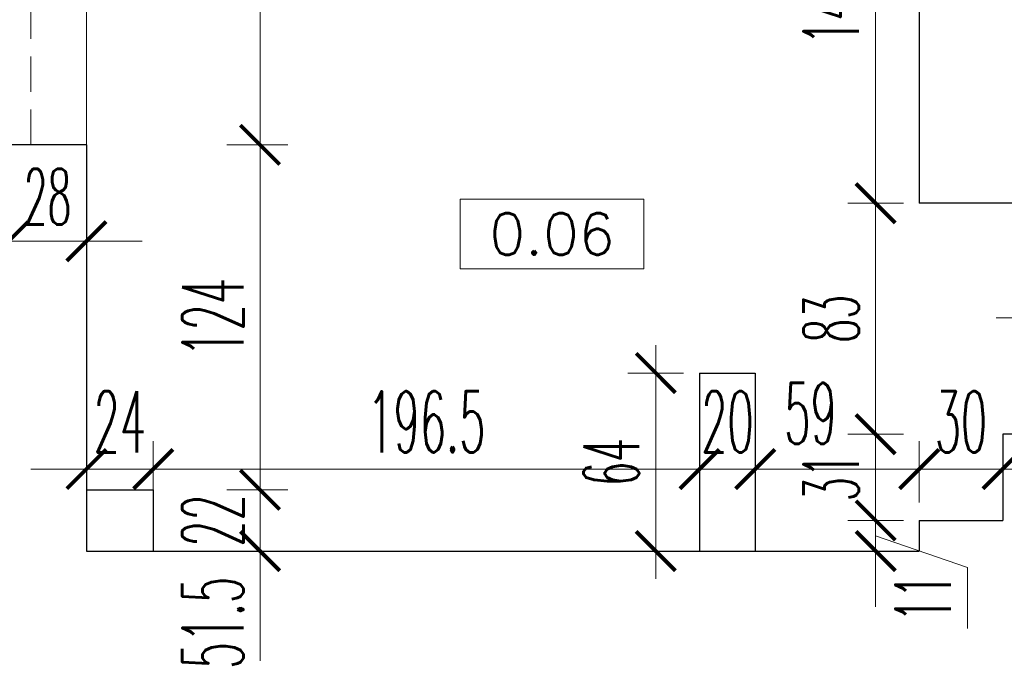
# Model space of a CAD drawing. Header units: millimetres. Extents: x -5207 to 173417, y -28809 to -6400.
# Tile 247 of 256: x 9008 to 9363, y -11031 to -10803. Entities that reach past the tile are written whole.
import ezdxf

# ---------------------------------------------------------------- set-up
doc = ezdxf.new("R2010")
doc.units = ezdxf.units.MM
doc.linetypes.add('HIDDEN', pattern=[9.525, 6.35, -3.175])
for name, color, linetype, lineweight in [('m_cienka', 6, 'Continuous', 5), ('m_tekst', 7, 'Continuous', 13), ('m_wymiary', 1, 'Continuous', 9), ('m_ściany', 90, 'Continuous', 30)]:
    doc.layers.add(name, color=color, linetype=linetype, lineweight=lineweight)
doc.styles.add('ROMANS', font='Romans.shx', dxfattribs={"height": 0.2})
doc.styles.add('WYM', font='simplex.shx', dxfattribs={"width": 0.5})
doc.dimstyles.new('ZOL_3DPROJEKT100', dxfattribs={"dimscale": 2, "dimtxt": 10, "dimasz": 5, "dimexe": 0, "dimexo": 0, "dimgap": 3, "dimtad": 1, "dimdec": 1, "dimrnd": 0.5, "dimdsep": 46, "dimtxsty": 'WYM', "dimblk1": 'YARA', "dimblk2": 'YARA', "dimsah": 1, "dimcen": 1.2, "dimdle": 6, "dimclrd": 1, "dimclre": 250, "dimclrt": 7, "dimadec": 1, "dimazin": 0, "dimtfac": 1, "dimtdec": 1, "dimtix": 1, "dimtmove": 2, "dimatfit": 3, "dimldrblk": 'WW', "dimfxl": 1, "dimfxlon": 1, "dimtolj": 1, "dimtzin": 0, "dimlwd": -1, "dimlwe": 0, "dimarcsym": 0})

# ---------------------------------------------------------------- blocks, each defined once
blk = doc.blocks.new('DIMTICK')
for p, q in [((0, 1), (0, -1)), ((-1, 0), (1, 0))]:
    blk.add_line(p, q)
at = {"const_width": 0.141}
blk.add_lwpolyline([(0.707, 0.707), (-0.707, -0.707)], dxfattribs=at)
blk = doc.blocks.new('YARA')
at = {"layer": 'm_wymiary'}
blk.add_blockref('DIMTICK', (0, 0), dxfattribs=at)
blk = doc.blocks.new('*D4326')
at = {"layer": 'Defpoints', "color": 0, "ltscale": 2, "transparency": 16777216}
for p in [(15193.45, -9604.17), (15193.45, -11684.77), (8808.45, -11688.27)]:
    blk.add_point(p, dxfattribs=at)
at = {"layer": 'm_wymiary', "color": 250, "linetype": 'HIDDEN', "lineweight": 0, "ltscale": 2, "transparency": 16777216}
for p, q in [((8808.45, -9616.17), (8808.45, -9604.17)), ((15193.45, -9616.17), (15193.45, -9604.17))]:
    blk.add_line(p, q, dxfattribs=at)
at = {"layer": 'm_wymiary', "color": 1, "ltscale": 2, "transparency": 16777216}
blk.add_line((8818.45, -9604.17), (15183.45, -9604.17), dxfattribs=at)
at = {"layer": 'm_wymiary', "color": 1, "ltscale": 2, "transparency": 16777216, "xscale": 10, "yscale": 10, "zscale": 10, "rotation": 180}
blk.add_blockref('YARA', (8808.45, -9604.17), dxfattribs=at)
at = {"layer": 'm_wymiary', "color": 1, "ltscale": 2, "transparency": 16777216, "xscale": 10, "yscale": 10, "zscale": 10}
blk.add_blockref('YARA', (15193.45, -9604.17), dxfattribs=at)
at = {"layer": 'm_wymiary', "color": 7, "ltscale": 2, "transparency": 16777216, "insert": (12000.95, -9587.17), "char_height": 22, "attachment_point": 5, "style": 'WYM'}
blk.add_mtext('\\A1;6385', dxfattribs=at)
blk = doc.blocks.new('WW')
at = {"ltscale": 2}
for p, q in [((3, 3), (-3, -3)), ((0, -3), (0, 3)), ((-6.31, 0), (6.1, 0))]:
    blk.add_line(p, q, dxfattribs=at)
blk = doc.blocks.new('*D4366')
at = {"layer": 'Defpoints', "color": 0, "ltscale": 2, "transparency": 16777216}
for p in [(9987.45, -10487.27), (8562.62, -11688.27), (8808.45, -11688.27)]:
    blk.add_point(p, dxfattribs=at)
at = {"layer": 'm_wymiary', "color": 250, "linetype": 'HIDDEN', "lineweight": 0, "ltscale": 2, "transparency": 16777216}
for p, q in [((8574.62, -10487.27), (8562.62, -10487.27)), ((8574.62, -11688.27), (8562.62, -11688.27))]:
    blk.add_line(p, q, dxfattribs=at)
at = {"layer": 'm_wymiary', "color": 1, "ltscale": 2, "transparency": 16777216}
blk.add_line((8562.62, -10497.27), (8562.62, -11678.27), dxfattribs=at)
at = {"layer": 'm_wymiary', "color": 1, "ltscale": 2, "transparency": 16777216, "xscale": 10, "yscale": 10, "zscale": 10}
for p, rotation in [((8562.62, -10487.27), 90), ((8562.62, -11688.27), 270)]:
    blk.add_blockref('YARA', p, dxfattribs=dict(at, rotation=rotation))
at = {"layer": 'm_wymiary', "color": 7, "ltscale": 2, "transparency": 16777216, "insert": (8545.62, -11087.77), "char_height": 22, "attachment_point": 5, "rotation": 90, "style": 'WYM'}
blk.add_mtext('\\A1;1201', dxfattribs=at)
blk = doc.blocks.new('*D4369')
at = {"layer": 'Defpoints', "color": 0, "ltscale": 2, "transparency": 16777216}
for p in [(9987.45, -9859.27), (8512.62, -13404.27), (9987.45, -13404.27)]:
    blk.add_point(p, dxfattribs=at)
at = {"layer": 'm_wymiary', "color": 250, "linetype": 'HIDDEN', "lineweight": 0, "ltscale": 2, "transparency": 16777216}
for p, q in [((8524.62, -9859.27), (8512.62, -9859.27)), ((8524.62, -13404.27), (8512.62, -13404.27))]:
    blk.add_line(p, q, dxfattribs=at)
at = {"layer": 'm_wymiary', "color": 1, "ltscale": 2, "transparency": 16777216}
blk.add_line((8512.62, -9869.27), (8512.62, -13394.27), dxfattribs=at)
at = {"layer": 'm_wymiary', "color": 1, "ltscale": 2, "transparency": 16777216, "xscale": 10, "yscale": 10, "zscale": 10}
for p, rotation in [((8512.62, -9859.27), 90), ((8512.62, -13404.27), 270)]:
    blk.add_blockref('YARA', p, dxfattribs=dict(at, rotation=rotation))
at = {"layer": 'm_wymiary', "color": 7, "ltscale": 2, "transparency": 16777216, "insert": (8495.62, -11631.77), "char_height": 22, "attachment_point": 5, "rotation": 90, "style": 'WYM'}
blk.add_mtext('\\A1;3545', dxfattribs=at)
blk = doc.blocks.new('*D4596')
at = {"layer": 'Defpoints', "color": 0, "ltscale": 2, "transparency": 16777216}
for p in [(9331.95, -10964.3), (9272.95, -10993.77), (9331.95, -10993.77)]:
    blk.add_point(p, dxfattribs=at)
at = {"layer": 'm_wymiary', "color": 250, "linetype": 'HIDDEN', "lineweight": 0, "ltscale": 2, "transparency": 16777216}
for p, q in [((9272.95, -10976.3), (9272.95, -10964.3)), ((9331.95, -10976.3), (9331.95, -10964.3))]:
    blk.add_line(p, q, dxfattribs=at)
at = {"layer": 'm_wymiary', "color": 1, "ltscale": 2, "transparency": 16777216}
blk.add_line((9282.95, -10964.3), (9321.95, -10964.3), dxfattribs=at)
at = {"layer": 'm_wymiary', "color": 1, "ltscale": 2, "transparency": 16777216, "xscale": 10, "yscale": 10, "zscale": 10, "rotation": 180}
blk.add_blockref('YARA', (9272.95, -10964.3), dxfattribs=at)
at = {"layer": 'm_wymiary', "color": 1, "ltscale": 2, "transparency": 16777216, "xscale": 10, "yscale": 10, "zscale": 10}
blk.add_blockref('YARA', (9331.95, -10964.3), dxfattribs=at)
at = {"layer": 'm_wymiary', "color": 7, "ltscale": 2, "transparency": 16777216, "insert": (9292.87, -10944.28), "char_height": 22, "attachment_point": 5, "style": 'WYM'}
blk.add_mtext('\\A1;59', dxfattribs=at)
blk = doc.blocks.new('*D4597')
at = {"layer": 'Defpoints', "color": 0, "ltscale": 2, "transparency": 16777216}
for p in [(9361.95, -10964.3), (9361.95, -10982.77), (9331.95, -10993.77)]:
    blk.add_point(p, dxfattribs=at)
at = {"layer": 'm_wymiary', "color": 1, "ltscale": 2, "transparency": 16777216}
for p, q in [((9321.95, -10964.3), (9311.95, -10964.3)), ((9331.95, -10964.3), (9361.95, -10964.3)), ((9371.95, -10964.3), (9381.95, -10964.3))]:
    blk.add_line(p, q, dxfattribs=at)
at = {"layer": 'm_wymiary', "color": 250, "linetype": 'HIDDEN', "lineweight": 0, "ltscale": 2, "transparency": 16777216}
for p, q in [((9331.95, -10976.3), (9331.95, -10964.3)), ((9361.95, -10976.3), (9361.95, -10964.3))]:
    blk.add_line(p, q, dxfattribs=at)
at = {"layer": 'm_wymiary', "color": 1, "ltscale": 2, "transparency": 16777216, "xscale": 10, "yscale": 10, "zscale": 10}
blk.add_blockref('YARA', (9331.95, -10964.3), dxfattribs=at)
at = {"layer": 'm_wymiary', "color": 1, "ltscale": 2, "transparency": 16777216, "xscale": 10, "yscale": 10, "zscale": 10, "rotation": 180}
blk.add_blockref('YARA', (9361.95, -10964.3), dxfattribs=at)
at = {"layer": 'm_wymiary', "color": 7, "ltscale": 2, "transparency": 16777216, "insert": (9346.95, -10947.3), "char_height": 22, "attachment_point": 5, "style": 'WYM'}
blk.add_mtext('\\A1;30', dxfattribs=at)
blk = doc.blocks.new('*D4598')
at = {"layer": 'Defpoints', "color": 0, "ltscale": 2, "transparency": 16777216}
for p in [(9382.95, -10964.3), (9361.95, -10982.77), (9382.95, -10993.77)]:
    blk.add_point(p, dxfattribs=at)
at = {"layer": 'm_wymiary', "color": 1, "ltscale": 2, "transparency": 16777216}
for p, q in [((9351.95, -10964.3), (9341.95, -10964.3)), ((9361.95, -10964.3), (9382.95, -10964.3)), ((9392.95, -10964.3), (9402.95, -10964.3))]:
    blk.add_line(p, q, dxfattribs=at)
at = {"layer": 'm_wymiary', "color": 250, "linetype": 'HIDDEN', "lineweight": 0, "ltscale": 2, "transparency": 16777216}
for p, q in [((9361.95, -10976.3), (9361.95, -10964.3)), ((9382.95, -10976.3), (9382.95, -10964.3))]:
    blk.add_line(p, q, dxfattribs=at)
at = {"layer": 'm_wymiary', "color": 1, "ltscale": 2, "transparency": 16777216, "xscale": 10, "yscale": 10, "zscale": 10}
blk.add_blockref('YARA', (9361.95, -10964.3), dxfattribs=at)
at = {"layer": 'm_wymiary', "color": 1, "ltscale": 2, "transparency": 16777216, "xscale": 10, "yscale": 10, "zscale": 10, "rotation": 180}
blk.add_blockref('YARA', (9382.95, -10964.3), dxfattribs=at)
at = {"layer": 'm_wymiary', "color": 7, "ltscale": 2, "transparency": 16777216, "insert": (9397.75, -10946.3), "char_height": 22, "attachment_point": 5, "style": 'WYM'}
blk.add_mtext('\\A1;21', dxfattribs=at)
blk = doc.blocks.new('*D4602')
at = {"layer": 'Defpoints', "color": 0, "ltscale": 2, "transparency": 16777216}
for p in [(9032.45, -10711.77), (9032.45, -10847.77), (9094.89, -10847.77)]:
    blk.add_point(p, dxfattribs=at)
at = {"layer": 'm_wymiary', "color": 250, "linetype": 'HIDDEN', "lineweight": 0, "ltscale": 2, "transparency": 16777216}
for p, q in [((9082.89, -10711.77), (9094.89, -10711.77)), ((9082.89, -10847.77), (9094.89, -10847.77))]:
    blk.add_line(p, q, dxfattribs=at)
at = {"layer": 'm_wymiary', "color": 1, "ltscale": 2, "transparency": 16777216}
blk.add_line((9094.89, -10721.77), (9094.89, -10837.77), dxfattribs=at)
at = {"layer": 'm_wymiary', "color": 1, "ltscale": 2, "transparency": 16777216, "xscale": 10, "yscale": 10, "zscale": 10}
for p, rotation in [((9094.89, -10711.77), 90), ((9094.89, -10847.77), 270)]:
    blk.add_blockref('YARA', p, dxfattribs=dict(at, rotation=rotation))
at = {"layer": 'm_wymiary', "color": 7, "ltscale": 2, "transparency": 16777216, "insert": (9077.89, -10779.77), "char_height": 22, "attachment_point": 5, "rotation": 90, "style": 'WYM'}
blk.add_mtext('\\A1;136', dxfattribs=at)
blk = doc.blocks.new('*D4603')
at = {"layer": 'Defpoints', "color": 0, "ltscale": 2, "transparency": 16777216}
for p in [(9032.45, -10847.77), (9032.45, -10971.77), (9094.89, -10971.77)]:
    blk.add_point(p, dxfattribs=at)
at = {"layer": 'm_wymiary', "color": 250, "linetype": 'HIDDEN', "lineweight": 0, "ltscale": 2, "transparency": 16777216}
for p, q in [((9082.89, -10847.77), (9094.89, -10847.77)), ((9082.89, -10971.77), (9094.89, -10971.77))]:
    blk.add_line(p, q, dxfattribs=at)
at = {"layer": 'm_wymiary', "color": 1, "ltscale": 2, "transparency": 16777216}
blk.add_line((9094.89, -10857.77), (9094.89, -10961.77), dxfattribs=at)
at = {"layer": 'm_wymiary', "color": 1, "ltscale": 2, "transparency": 16777216, "xscale": 10, "yscale": 10, "zscale": 10}
for p, rotation in [((9094.89, -10847.77), 90), ((9094.89, -10971.77), 270)]:
    blk.add_blockref('YARA', p, dxfattribs=dict(at, rotation=rotation))
at = {"layer": 'm_wymiary', "color": 7, "ltscale": 2, "transparency": 16777216, "insert": (9077.89, -10909.77), "char_height": 22, "attachment_point": 5, "rotation": 90, "style": 'WYM'}
blk.add_mtext('\\A1;124', dxfattribs=at)
blk = doc.blocks.new('*D4604')
at = {"layer": 'Defpoints', "color": 0, "ltscale": 2, "transparency": 16777216}
for p in [(9032.45, -10993.77), (9032.45, -11045.27), (9094.89, -11045.27)]:
    blk.add_point(p, dxfattribs=at)
at = {"layer": 'm_wymiary', "color": 250, "linetype": 'HIDDEN', "lineweight": 0, "ltscale": 2, "transparency": 16777216}
for p, q in [((9082.89, -10993.77), (9094.89, -10993.77)), ((9082.89, -11045.27), (9094.89, -11045.27))]:
    blk.add_line(p, q, dxfattribs=at)
at = {"layer": 'm_wymiary', "color": 1, "ltscale": 2, "transparency": 16777216}
blk.add_line((9094.89, -11003.77), (9094.89, -11035.27), dxfattribs=at)
at = {"layer": 'm_wymiary', "color": 1, "ltscale": 2, "transparency": 16777216, "xscale": 10, "yscale": 10, "zscale": 10}
for p, rotation in [((9094.89, -10993.77), 90), ((9094.89, -11045.27), 270)]:
    blk.add_blockref('YARA', p, dxfattribs=dict(at, rotation=rotation))
at = {"layer": 'm_wymiary', "color": 7, "ltscale": 2, "transparency": 16777216, "insert": (9077.89, -11019.52), "char_height": 22, "attachment_point": 5, "rotation": 90, "style": 'WYM'}
blk.add_mtext('\\A1;51.5', dxfattribs=at)
blk = doc.blocks.new('*D5197')
at = {"layer": 'Defpoints', "color": 0, "transparency": 16777216}
for p in [(9032.45, -10971.77), (9056.45, -10993.77), (9094.89, -10993.77)]:
    blk.add_point(p, dxfattribs=at)
at = {"layer": 'm_wymiary', "color": 1, "transparency": 16777216}
for p, q in [((9094.89, -10961.77), (9094.89, -10951.77)), ((9094.89, -10971.77), (9094.89, -10993.77)), ((9094.89, -11003.77), (9094.89, -11013.77))]:
    blk.add_line(p, q, dxfattribs=at)
at = {"layer": 'm_wymiary', "color": 250, "linetype": 'HIDDEN', "lineweight": 0, "transparency": 16777216}
for p, q in [((9082.89, -10971.77), (9094.89, -10971.77)), ((9082.89, -10993.77), (9094.89, -10993.77))]:
    blk.add_line(p, q, dxfattribs=at)
at = {"layer": 'm_wymiary', "color": 1, "transparency": 16777216, "xscale": 10, "yscale": 10, "zscale": 10}
for p, rotation in [((9094.89, -10971.77), 270), ((9094.89, -10993.77), 90)]:
    blk.add_blockref('YARA', p, dxfattribs=dict(at, rotation=rotation))
at = {"layer": 'm_wymiary', "color": 7, "transparency": 16777216, "insert": (9077.89, -10982.77), "char_height": 22, "attachment_point": 5, "rotation": 90, "style": 'WYM'}
blk.add_mtext('\\A1;22', dxfattribs=at)
blk = doc.blocks.new('*D5198')
at = {"layer": 'Defpoints', "color": 0, "transparency": 16777216}
for p in [(9252.95, -10964.3), (9252.95, -10993.77), (9272.95, -10993.77)]:
    blk.add_point(p, dxfattribs=at)
at = {"layer": 'm_wymiary', "color": 1, "transparency": 16777216}
for p, q in [((9242.95, -10964.3), (9232.95, -10964.3)), ((9272.95, -10964.3), (9252.95, -10964.3)), ((9282.95, -10964.3), (9292.95, -10964.3))]:
    blk.add_line(p, q, dxfattribs=at)
at = {"layer": 'm_wymiary', "color": 250, "linetype": 'HIDDEN', "lineweight": 0, "transparency": 16777216}
for p, q in [((9252.95, -10976.3), (9252.95, -10964.3)), ((9272.95, -10976.3), (9272.95, -10964.3))]:
    blk.add_line(p, q, dxfattribs=at)
at = {"layer": 'm_wymiary', "color": 1, "transparency": 16777216, "xscale": 10, "yscale": 10, "zscale": 10}
blk.add_blockref('YARA', (9252.95, -10964.3), dxfattribs=at)
at = {"layer": 'm_wymiary', "color": 1, "transparency": 16777216, "xscale": 10, "yscale": 10, "zscale": 10, "rotation": 180}
blk.add_blockref('YARA', (9272.95, -10964.3), dxfattribs=at)
at = {"layer": 'm_wymiary', "color": 7, "transparency": 16777216, "insert": (9262.95, -10947.3), "char_height": 22, "attachment_point": 5, "style": 'WYM'}
blk.add_mtext('\\A1;20', dxfattribs=at)
blk = doc.blocks.new('*D5199')
at = {"layer": 'Defpoints', "color": 0, "transparency": 16777216}
for p in [(9056.45, -10964.3), (9056.45, -10971.77), (9252.95, -10993.77)]:
    blk.add_point(p, dxfattribs=at)
at = {"layer": 'm_wymiary', "color": 250, "linetype": 'HIDDEN', "lineweight": 0, "transparency": 16777216}
for p, q in [((9056.45, -10971.77), (9056.45, -10964.3)), ((9252.95, -10976.3), (9252.95, -10964.3))]:
    blk.add_line(p, q, dxfattribs=at)
at = {"layer": 'm_wymiary', "color": 1, "transparency": 16777216}
blk.add_line((9242.95, -10964.3), (9066.45, -10964.3), dxfattribs=at)
at = {"layer": 'm_wymiary', "color": 1, "transparency": 16777216, "xscale": 10, "yscale": 10, "zscale": 10, "rotation": 180}
blk.add_blockref('YARA', (9056.45, -10964.3), dxfattribs=at)
at = {"layer": 'm_wymiary', "color": 1, "transparency": 16777216, "xscale": 10, "yscale": 10, "zscale": 10}
blk.add_blockref('YARA', (9252.95, -10964.3), dxfattribs=at)
at = {"layer": 'm_wymiary', "color": 7, "transparency": 16777216, "insert": (9154.7, -10947.3), "char_height": 22, "attachment_point": 5, "style": 'WYM'}
blk.add_mtext('\\A1;196.5', dxfattribs=at)
blk = doc.blocks.new('*D5200')
at = {"layer": 'Defpoints', "color": 0, "transparency": 16777216}
for p in [(9032.45, -10964.3), (9032.45, -10971.77), (9056.45, -10971.77)]:
    blk.add_point(p, dxfattribs=at)
at = {"layer": 'm_wymiary', "color": 1, "transparency": 16777216}
for p, q in [((9022.45, -10964.3), (9012.45, -10964.3)), ((9056.45, -10964.3), (9032.45, -10964.3)), ((9066.45, -10964.3), (9076.45, -10964.3))]:
    blk.add_line(p, q, dxfattribs=at)
at = {"layer": 'm_wymiary', "color": 250, "linetype": 'HIDDEN', "lineweight": 0, "transparency": 16777216}
for p, q in [((9032.45, -10971.77), (9032.45, -10964.3)), ((9056.45, -10971.77), (9056.45, -10964.3))]:
    blk.add_line(p, q, dxfattribs=at)
at = {"layer": 'm_wymiary', "color": 1, "transparency": 16777216, "xscale": 10, "yscale": 10, "zscale": 10}
blk.add_blockref('YARA', (9032.45, -10964.3), dxfattribs=at)
at = {"layer": 'm_wymiary', "color": 1, "transparency": 16777216, "xscale": 10, "yscale": 10, "zscale": 10, "rotation": 180}
blk.add_blockref('YARA', (9056.45, -10964.3), dxfattribs=at)
at = {"layer": 'm_wymiary', "color": 7, "transparency": 16777216, "insert": (9044.45, -10947.3), "char_height": 22, "attachment_point": 5, "style": 'WYM'}
blk.add_mtext('\\A1;24', dxfattribs=at)
blk = doc.blocks.new('*D5201')
at = {"layer": 'Defpoints', "color": 0, "transparency": 16777216}
for p in [(9237.2, -10929.77), (9252.95, -10929.77), (9252.95, -10993.77)]:
    blk.add_point(p, dxfattribs=at)
at = {"layer": 'm_wymiary', "color": 250, "linetype": 'HIDDEN', "lineweight": 0, "transparency": 16777216}
for p, q in [((9239.2, -10929.77), (9237.2, -10929.77)), ((9239.2, -10993.77), (9237.2, -10993.77))]:
    blk.add_line(p, q, dxfattribs=at)
at = {"layer": 'm_wymiary', "color": 1, "transparency": 16777216}
blk.add_line((9237.2, -10983.77), (9237.2, -10939.77), dxfattribs=at)
at = {"layer": 'm_wymiary', "color": 1, "transparency": 16777216, "xscale": 10, "yscale": 10, "zscale": 10}
for p, rotation in [((9237.2, -10929.77), 90), ((9237.2, -10993.77), 270)]:
    blk.add_blockref('YARA', p, dxfattribs=dict(at, rotation=rotation))
at = {"layer": 'm_wymiary', "color": 7, "transparency": 16777216, "insert": (9221.2, -10961.77), "char_height": 20, "attachment_point": 5, "rotation": 90, "style": 'WYM'}
blk.add_mtext('\\A1;64', dxfattribs=at)
blk = doc.blocks.new('*D5204')
at = {"layer": 'Defpoints', "color": 0, "transparency": 16777216}
for p in [(9331.95, -10728.77), (9316.26, -10868.77), (9331.95, -10868.77)]:
    blk.add_point(p, dxfattribs=at)
at = {"layer": 'm_wymiary', "color": 250, "linetype": 'HIDDEN', "lineweight": 0, "transparency": 16777216}
for p, q in [((9318.26, -10728.77), (9316.26, -10728.77)), ((9318.26, -10868.77), (9316.26, -10868.77))]:
    blk.add_line(p, q, dxfattribs=at)
at = {"layer": 'm_wymiary', "color": 1, "transparency": 16777216}
blk.add_line((9316.26, -10738.77), (9316.26, -10858.77), dxfattribs=at)
at = {"layer": 'm_wymiary', "color": 1, "transparency": 16777216, "xscale": 10, "yscale": 10, "zscale": 10}
for p, rotation in [((9316.26, -10728.77), 90), ((9316.26, -10868.77), 270)]:
    blk.add_blockref('YARA', p, dxfattribs=dict(at, rotation=rotation))
at = {"layer": 'm_wymiary', "color": 7, "transparency": 16777216, "insert": (9300.26, -10798.77), "char_height": 20, "attachment_point": 5, "rotation": 90, "style": 'WYM'}
blk.add_mtext('\\A1;140', dxfattribs=at)
blk = doc.blocks.new('*D5205')
at = {"layer": 'Defpoints', "color": 0, "transparency": 16777216}
for p in [(9331.95, -10868.77), (9316.26, -10951.77), (9361.95, -10951.77)]:
    blk.add_point(p, dxfattribs=at)
at = {"layer": 'm_wymiary', "color": 250, "linetype": 'HIDDEN', "lineweight": 0, "transparency": 16777216}
for p, q in [((9318.26, -10868.77), (9316.26, -10868.77)), ((9318.26, -10951.77), (9316.26, -10951.77))]:
    blk.add_line(p, q, dxfattribs=at)
at = {"layer": 'm_wymiary', "color": 1, "transparency": 16777216}
blk.add_line((9316.26, -10878.77), (9316.26, -10941.77), dxfattribs=at)
at = {"layer": 'm_wymiary', "color": 1, "transparency": 16777216, "xscale": 10, "yscale": 10, "zscale": 10}
for p, rotation in [((9316.26, -10868.77), 90), ((9316.26, -10951.77), 270)]:
    blk.add_blockref('YARA', p, dxfattribs=dict(at, rotation=rotation))
at = {"layer": 'm_wymiary', "color": 7, "transparency": 16777216, "insert": (9300.26, -10910.27), "char_height": 20, "attachment_point": 5, "rotation": 90, "style": 'WYM'}
blk.add_mtext('\\A1;83', dxfattribs=at)
blk = doc.blocks.new('*D5206')
at = {"layer": 'Defpoints', "color": 0, "transparency": 16777216}
for p in [(9361.95, -10951.77), (9316.26, -10982.77), (9361.95, -10982.77)]:
    blk.add_point(p, dxfattribs=at)
at = {"layer": 'm_wymiary', "color": 1, "transparency": 16777216}
for p, q in [((9316.26, -10941.77), (9316.26, -10931.77)), ((9316.26, -10951.77), (9316.26, -10982.77)), ((9316.26, -10992.77), (9316.26, -11002.77))]:
    blk.add_line(p, q, dxfattribs=at)
at = {"layer": 'm_wymiary', "color": 250, "linetype": 'HIDDEN', "lineweight": 0, "transparency": 16777216}
for p, q in [((9318.26, -10951.77), (9316.26, -10951.77)), ((9318.26, -10982.77), (9316.26, -10982.77))]:
    blk.add_line(p, q, dxfattribs=at)
at = {"layer": 'm_wymiary', "color": 1, "transparency": 16777216, "xscale": 10, "yscale": 10, "zscale": 10}
for p, rotation in [((9316.26, -10951.77), 270), ((9316.26, -10982.77), 90)]:
    blk.add_blockref('YARA', p, dxfattribs=dict(at, rotation=rotation))
at = {"layer": 'm_wymiary', "color": 7, "transparency": 16777216, "insert": (9300.26, -10967.27), "char_height": 20, "attachment_point": 5, "rotation": 90, "style": 'WYM'}
blk.add_mtext('\\A1;31', dxfattribs=at)
blk = doc.blocks.new('*D5207')
at = {"layer": 'Defpoints', "color": 0, "transparency": 16777216}
for p in [(9361.95, -10982.77), (9316.26, -10993.77), (9331.95, -10993.77)]:
    blk.add_point(p, dxfattribs=at)
at = {"layer": 'm_wymiary', "color": 1, "transparency": 16777216}
for p, q in [((9316.26, -10972.77), (9316.26, -10962.77)), ((9316.26, -10982.77), (9316.26, -10993.77)), ((9316.26, -10982.77), (9316.26, -10993.77)), ((9316.26, -10988.27), (9349.33, -10999.62)), ((9349.33, -10999.62), (9349.33, -11021.62)), ((9316.26, -11003.77), (9316.26, -11013.77))]:
    blk.add_line(p, q, dxfattribs=at)
at = {"layer": 'm_wymiary', "color": 250, "linetype": 'HIDDEN', "lineweight": 0, "transparency": 16777216}
for p, q in [((9318.26, -10982.77), (9316.26, -10982.77)), ((9318.26, -10993.77), (9316.26, -10993.77))]:
    blk.add_line(p, q, dxfattribs=at)
at = {"layer": 'm_wymiary', "color": 1, "transparency": 16777216, "xscale": 10, "yscale": 10, "zscale": 10}
for p, rotation in [((9316.26, -10982.77), 270), ((9316.26, -10993.77), 90)]:
    blk.add_blockref('YARA', p, dxfattribs=dict(at, rotation=rotation))
at = {"layer": 'm_wymiary', "color": 7, "transparency": 16777216, "insert": (9333.33, -11010.62), "char_height": 20, "attachment_point": 5, "rotation": 90, "style": 'WYM'}
blk.add_mtext('\\A1;11', dxfattribs=at)
blk = doc.blocks.new('*D5220')
at = {"layer": 'Defpoints', "color": 0, "transparency": 16777216}
for p in [(9004.45, -10847.77), (9032.45, -10847.77), (9032.45, -10882.43)]:
    blk.add_point(p, dxfattribs=at)
at = {"layer": 'm_wymiary', "color": 250, "linetype": 'HIDDEN', "lineweight": 0, "transparency": 16777216}
for p, q in [((9004.45, -10880.43), (9004.45, -10882.43)), ((9032.45, -10880.43), (9032.45, -10882.43))]:
    blk.add_line(p, q, dxfattribs=at)
at = {"layer": 'm_wymiary', "color": 1, "transparency": 16777216}
for p, q in [((8994.45, -10882.43), (8984.45, -10882.43)), ((9004.45, -10882.43), (9032.45, -10882.43)), ((9042.45, -10882.43), (9052.45, -10882.43))]:
    blk.add_line(p, q, dxfattribs=at)
at = {"layer": 'm_wymiary', "color": 1, "transparency": 16777216, "xscale": 10, "yscale": 10, "zscale": 10}
blk.add_blockref('YARA', (9004.45, -10882.43), dxfattribs=at)
at = {"layer": 'm_wymiary', "color": 1, "transparency": 16777216, "xscale": 10, "yscale": 10, "zscale": 10, "rotation": 180}
blk.add_blockref('YARA', (9032.45, -10882.43), dxfattribs=at)
at = {"layer": 'm_wymiary', "color": 7, "transparency": 16777216, "insert": (9018.45, -10866.43), "char_height": 20, "attachment_point": 5, "style": 'WYM'}
blk.add_mtext('\\A1;28', dxfattribs=at)

msp = doc.modelspace()

# ---------------------------------------------------------------- linework, layer by layer
at = {"layer": 'm_cienka', "linetype": 'HIDDEN', "ltscale": 2}
msp.add_line((9012.447, -10847.7708), (9012.447, -10711.7708), dxfattribs=at)
at = {"layer": 'm_cienka', "ltscale": 2}
for p, q in [((9032.447, -10847.7708), (9032.447, -10711.7708)), ((9399.1121, -10909.962), (9359.5614, -10909.962))]:
    msp.add_line(p, q, dxfattribs=at)
at = {"layer": 'm_cienka'}
for p, q in [((9166.8618, -10867.2684), (9166.8618, -10892.2684)), ((9232.8618, -10867.2684), (9166.8618, -10867.2684)), ((9232.8618, -10892.2684), (9232.8618, -10867.2684)), ((9166.8618, -10892.2684), (9232.8618, -10892.2684))]:
    msp.add_line(p, q, dxfattribs=at)
at = {"layer": 'm_ściany', "ltscale": 2}
for p, q in [((9331.947, -10593.7708), (9331.947, -10868.7708)), ((9032.447, -10847.7708), (9032.447, -10993.7708)), ((9382.947, -10868.7708), (9331.947, -10868.7708)), ((9252.947, -10929.7708), (9252.947, -10993.7708)), ((9252.947, -10929.7708), (9272.947, -10929.7708)), ((9272.947, -10929.7708), (9272.947, -10993.7708)), ((9382.947, -10951.7708), (9361.947, -10951.7708)), ((9361.947, -10951.7708), (9361.947, -10982.7708)), ((9032.447, -10971.7708), (9056.447, -10971.7708)), ((9056.447, -10971.7708), (9056.447, -10993.7708)), ((9331.947, -10982.7708), (9361.947, -10982.7708)), ((9331.947, -10982.7708), (9331.947, -10993.7708)), ((9032.447, -10993.7708), (9331.947, -10993.7708))]:
    msp.add_line(p, q, dxfattribs=at)
at = {"layer": 'm_ściany', "ltscale": 3}
msp.add_line((9032.447, -10847.7708), (8983.447, -10847.7708), dxfattribs=at)

# ---------------------------------------------------------------- texts
at = {"layer": 'm_tekst', "insert": (9199.8618, -10879.7684), "char_height": 15, "attachment_point": 5, "style": 'ROMANS'}
msp.add_mtext_dynamic_manual_height_columns('0.06', width=50, gutter_width=1, heights=[0], dxfattribs=at)

# ---------------------------------------------------------------- dimensions: what is measured, and where the dimension line sits
at = {"layer": 'm_wymiary', "ltscale": 2}
for base, p1, p2, picture, middle in [((15193.447, -9604.1695), (8808.447, -11688.2708), (15193.447, -11684.7708), '*D4326', (12000.947, -9587.1695)), ((9361.947, -10964.2984), (9331.947, -10993.7708), (9361.947, -10982.7708), '*D4597', (9346.947, -10947.2984))]:
    dim = msp.add_linear_dim(base=base, p1=p1, p2=p2, dimstyle='ZOL_3DPROJEKT100', override={"dimtxt": 11, "dimfxl": 6}, dxfattribs=at)
    dim.commit()
    dim.dimension.update_dxf_attribs({"geometry": picture, "text_midpoint": middle})
for base, p1, p2, picture, middle in [((8512.6202, -13404.2708), (9987.447, -9859.2708), (9987.447, -13404.2708), '*D4369', (8495.6202, -11631.7708)), ((8562.6202, -11688.2708), (9987.447, -10487.2708), (8808.447, -11688.2708), '*D4366', (8545.6202, -11087.7708)), ((9094.8875, -10847.7708), (9032.447, -10711.7708), (9032.447, -10847.7708), '*D4602', (9077.8875, -10779.7708)), ((9094.8875, -10971.7708), (9032.447, -10847.7708), (9032.447, -10971.7708), '*D4603', (9077.8875, -10909.7708)), ((9094.8875, -11045.2708), (9032.447, -10993.7708), (9032.447, -11045.2708), '*D4604', (9077.8875, -11019.5208))]:
    dim = msp.add_linear_dim(base=base, p1=p1, p2=p2, angle=90, dimstyle='ZOL_3DPROJEKT100', override={"dimtxt": 11, "dimfxl": 6}, dxfattribs=at)
    dim.commit()
    dim.dimension.update_dxf_attribs({"geometry": picture, "text_midpoint": middle})
at = {"layer": 'm_wymiary'}
for base, p1, p2, picture, middle in [((9316.2645, -10868.7708), (9331.947, -10728.7708), (9331.947, -10868.7708), '*D5204', (9300.2645, -10798.7708)), ((9316.2645, -10951.7708), (9331.947, -10868.7708), (9361.947, -10951.7708), '*D5205', (9300.2645, -10910.2708)), ((9237.1998, -10929.7708), (9252.947, -10993.7708), (9252.947, -10929.7708), '*D5201', (9221.1998, -10961.7708)), ((9316.2645, -10982.7708), (9361.947, -10951.7708), (9361.947, -10982.7708), '*D5206', (9300.2645, -10967.2708))]:
    dim = msp.add_linear_dim(base=base, p1=p1, p2=p2, angle=90, dimstyle='ZOL_3DPROJEKT100', dxfattribs=at)
    dim.commit()
    dim.dimension.update_dxf_attribs({"geometry": picture, "text_midpoint": middle})
dim = msp.add_linear_dim(base=(9032.447, -10882.4333), p1=(9004.447, -10847.7708), p2=(9032.447, -10847.7708), dimstyle='ZOL_3DPROJEKT100', dxfattribs=at)
dim.commit()
dim.dimension.update_dxf_attribs({"geometry": '*D5220', "text_midpoint": (9018.447, -10866.4333)})
at = {"layer": 'm_wymiary', "ltscale": 2}
for base, p1, p2, picture, middle in [((9331.947, -10964.2984), (9272.947, -10993.7708), (9331.947, -10993.7708), '*D4596', (9292.8727, -10944.2755)), ((9382.947, -10964.2984), (9361.947, -10982.7708), (9382.947, -10993.7708), '*D4598', (9397.7478, -10946.2984))]:
    dim = msp.add_linear_dim(base=base, p1=p1, p2=p2, dimstyle='ZOL_3DPROJEKT100', override={"dimtxt": 11, "dimfxl": 6}, dxfattribs=at)
    dim.commit()
    dim.dimension.update_dxf_attribs({"geometry": picture, "text_midpoint": middle, "dimtype": 160})
at = {"layer": 'm_wymiary'}
for base, p1, p2, picture, middle in [((9032.447, -10964.2984), (9056.447, -10971.7708), (9032.447, -10971.7708), '*D5200', (9044.447, -10947.2984)), ((9056.447, -10964.2984), (9252.947, -10993.7708), (9056.447, -10971.7708), '*D5199', (9154.697, -10947.2984)), ((9252.947, -10964.2984), (9272.947, -10993.7708), (9252.947, -10993.7708), '*D5198', (9262.947, -10947.2984))]:
    dim = msp.add_linear_dim(base=base, p1=p1, p2=p2, dimstyle='ZOL_3DPROJEKT100', override={"dimtxt": 11, "dimfxl": 6}, dxfattribs=at)
    dim.commit()
    dim.dimension.update_dxf_attribs({"geometry": picture, "text_midpoint": middle})
dim = msp.add_linear_dim(base=(9094.8875, -10993.7708), p1=(9032.447, -10971.7708), p2=(9056.447, -10993.7708), angle=90, dimstyle='ZOL_3DPROJEKT100', override={"dimtxt": 11, "dimfxl": 6}, dxfattribs=at)
dim.commit()
dim.dimension.update_dxf_attribs({"geometry": '*D5197', "text_midpoint": (9077.8875, -10982.7708)})
dim = msp.add_linear_dim(base=(9316.2645, -10993.7708), p1=(9361.947, -10982.7708), p2=(9331.947, -10993.7708), angle=90, dimstyle='ZOL_3DPROJEKT100', override={"dimtmove": 1}, dxfattribs=at)
dim.commit()
dim.dimension.update_dxf_attribs({"geometry": '*D5207', "text_midpoint": (9349.3341, -11005.6242), "dimtype": 160})

doc.saveas('drawing.dxf')
